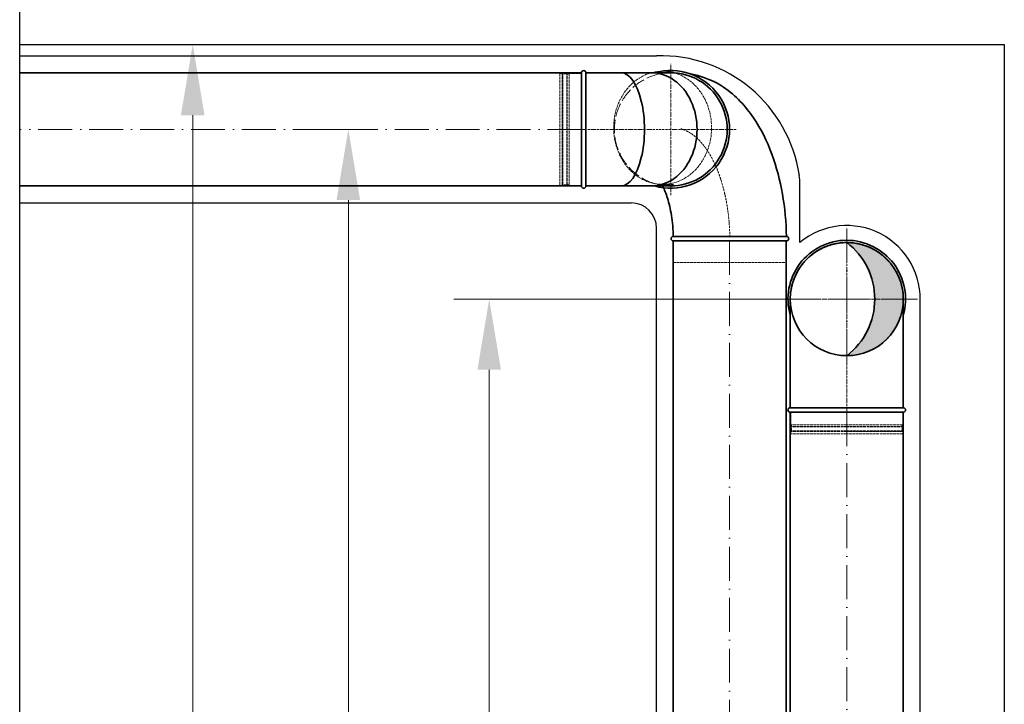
# Model space of a CAD drawing. Header units: millimetres. Extents: x 7400 to 85045, y 24168 to 123018.
# Tile 61 of 79: x 55613 to 57355, y 89388 to 90598. Entities that reach past the tile are written whole.
import ezdxf

# ---------------------------------------------------------------- set-up
doc = ezdxf.new("R2010")
doc.units = ezdxf.units.MM
doc.linetypes.add('ACAD_ISO02W100', pattern=[15, 12, -3])
doc.linetypes.add('ACAD_ISO10W100', pattern=[18, 12, -3, 0, -3])
for name, color, linetype, lineweight in [('UT_KOTY - DIMENZE', 7, 'Continuous', 5), ('VZT_01 SUP (PŘÍVOD) - OBRYS', 5, 'Continuous', 35), ('VZT_02 SUP (PŘÍVOD) - OSA', 5, 'ACAD_ISO10W100', 5), ('VZT_04 SUP (PŘÍVOD) - SKRYTÉ', 5, 'ACAD_ISO02W100', 5), ('VZT_13 EHA (VÝFUK) - OBRYS', 14, 'Continuous', 35), ('VZT_14 EHA (VÝFUK) - OSA', 14, 'ACAD_ISO10W100', 5), ('VZT_16 EHA (VÝFUK) - SKRYTÉ', 14, 'ACAD_ISO02W100', 5)]:
    doc.layers.add(name, color=color, linetype=linetype, lineweight=lineweight)
doc.layers.add('VZT_03 SUP (PŘÍVOD) - NETISK', color=8, linetype='ACAD_ISO02W100', lineweight=5, plot=False)
doc.layers.add('VZT_15 EHA (VÝFUK) - NETISK', color=8, linetype='ACAD_ISO02W100', lineweight=5, plot=False)
doc.layers.add('VZT_IZOLACE - TEPELNÁ', color=6, linetype='IZOLACE TEPELNA')
doc.styles.get("Standard").update_dxf_attribs({"font": 'arial.ttf'})
doc.linetypes.add('IZOLACE TEPELNA', pattern='A,12.7,-1.5,["T",Standard,S=2.54,R=0,X=0,Y=-1.27],-3', length=17.2)

msp = doc.modelspace()

# ---------------------------------------------------------------- hatches: boundary and pattern name
at = {"layer": 'VZT_13 EHA (VÝFUK) - OBRYS'}
h = msp.add_hatch(color=256, dxfattribs=at)
h.dxf.hatch_style = 1
h.paths.add_polyline_path([(57075.8, 90204.4, -0.233094), (57125.3, 90104.9), (57175.8, 90105, 0.412533)])
h.paths.add_polyline_path([(57175.8, 90104.4, 0.001435), (57175.8, 90105), (57125.3, 90104.9, -0.235167), (57075.8, 90004.4, 0.414214)])

# ---------------------------------------------------------------- linework, layer by layer
at = {"color": 8}
for p, q in [((55612.5, 90704.4), (55612.5, 88314.9)), ((55612.5, 90554.4), (57354.5, 90554.4)), ((57354.5, 90554.4), (57354.5, 88304.4))]:
    msp.add_line(p, q, dxfattribs=at)
at = {"layer": 'UT_KOTY - DIMENZE'}
for p, q in [((55953.6, 90554.4), (55981.2, 90554.4)), ((55918.7, 88429.4), (55918.7, 90429.4)), ((56203.9, 90404.4), (56131.5, 90404.4)), ((56194, 88429.4), (56194, 90279.4)), ((57025.8, 90104.4), (56380.7, 90104.4)), ((56443.2, 88429.4), (56443.2, 89979.4))]:
    msp.add_line(p, q, dxfattribs=at)
for points in [[(55897.8, 90429.4), (55939.5, 90429.4), (55918.7, 90554.4)], [(56173.1, 90279.4), (56214.8, 90279.4), (56194, 90404.4)], [(56422.3, 89979.4), (56464, 89979.4), (56443.2, 90104.4)]]:
    msp.add_solid(points, dxfattribs=at)
at = {"layer": 'VZT_01 SUP (PŘÍVOD) - OBRYS'}
for p, q in [((56606.4, 90504.4), (56606.4, 90304.4)), ((56614.4, 90304.4), (56614.4, 90504.4)), ((56614.4, 90504.4), (56764.3, 90504.4)), ((56764.3, 90304.4), (56614.4, 90304.4)), ((56769, 90207.2), (56955.6, 90207.2)), ((56955.6, 90215.2), (56969, 90215.2)), ((56955.6, 90207.2), (56969, 90207.2))]:
    msp.add_line(p, q, dxfattribs=at)
for points in [[(55612.5, 90504.4), (56606.4, 90504.4)], [(55612.5, 90304.4), (56606.4, 90304.4)], [(56768.6, 89191.3), (56768.6, 90207.2)], [(56968.6, 89191.3), (56968.6, 90207.2)]]:
    msp.add_lwpolyline(points, dxfattribs=at)
for centre, radius, start, end in [((56610.4, 90504.4), 4, 0, 180), ((56764.4, 90404.4), 104, 254.0576, 105.9424), ((56610.4, 90304.4), 4, 180, 0), ((56769, 90211.2), 4, 91.5289, 270), ((56969, 90211.2), 4, 270, 90)]:
    msp.add_arc(centre, radius, start, end, dxfattribs=at)
at = {"layer": 'VZT_01 SUP (PŘÍVOD) - OBRYS', "extrusion": (-2.3171e-31, 2.67317e-16, -1)}
msp.add_ellipse((56676.5, 90404.4), major_axis=(0, -100), ratio=0.413649, start_param=-3.141593, end_param=0, dxfattribs=at)
at = {"layer": 'VZT_01 SUP (PŘÍVOD) - OBRYS', "extrusion": (-6.12073e-32, 2.67317e-16, -1)}
msp.add_ellipse((56730.4, 90404.4), major_axis=(0, -100), ratio=0.805706, start_param=-3.141593, end_param=0, dxfattribs=at)
at = {"layer": 'VZT_01 SUP (PŘÍVOD) - OBRYS', "extrusion": (9.41719e-33, 2.67317e-16, -1)}
msp.add_ellipse((56764.3, 90404.4), major_axis=(0, -100), ratio=0.998637, start_param=-3.141593, end_param=0, dxfattribs=at)
at = {"layer": 'VZT_01 SUP (PŘÍVOD) - OBRYS'}
for points, knots in [([(56969, 90215.2), (56968.6, 90240.4), (56966.3, 90265.5), (56957.8, 90314.4), (56951.6, 90338.2), (56934.8, 90383.4), (56924.3, 90405), (56896.9, 90445.1), (56880, 90463.9), (56843.4, 90488.8), (56826.7, 90497), (56785.4, 90506.3)], [4.744392, 4.744392, 4.744392, 4.744392, 5.046815, 5.046815, 5.349238, 5.349238, 5.65166, 5.65166, 5.954083, 5.954083, 6.149503, 6.149503, 6.149503, 6.149503]), ([(56768.9, 90215.2), (56768.6, 90227.9), (56767.4, 90240.4), (56763.8, 90263.3), (56761.4, 90273.7), (56756, 90291), (56753.2, 90298), (56750, 90304.4), (56749.5, 90305.4), (56749.1, 90306.3)], [4.7657571, 4.7657571, 4.7657571, 4.7657571, 5.0198035, 5.0198035, 5.2652482, 5.2652482, 5.4905047, 5.4905047, 5.5340845, 5.5340845, 5.5340845, 5.5340845]), ([(56768.9, 90215.2), (56768.9, 90215.2), (56769.9, 90215.2), (56775, 90215.2), (56780.5, 90215.2), (56795.9, 90215.2), (56805.6, 90215.2), (56827.8, 90215.2), (56840.1, 90215.2), (56865.7, 90215.2), (56878.8, 90215.2), (56904.2, 90215.2), (56916.2, 90215.2), (56937.5, 90215.2), (56946.5, 90215.2), (56954.2, 90215.2), (56954.9, 90215.2), (56955.6, 90215.2)], [209.997359, 209.997359, 209.997359, 209.997359, 234.551342, 234.551342, 273.721472, 273.721472, 312.806301, 312.806301, 351.735982, 351.735982, 390.710875, 390.710875, 429.832624, 429.832624, 468.991563, 468.991563, 473.053633, 473.053633, 473.053633, 473.053633])]:
    msp.add_open_spline(points, degree=3, knots=knots, dxfattribs=at)
at = {"layer": 'VZT_02 SUP (PŘÍVOD) - OSA', "ltscale": 0.3}
for points in [[(56764.4, 90404.4), (56764.4, 90520.4)], [(56606.4, 90404.4), (56764.4, 90404.4)], [(56764.4, 90288.4), (56764.4, 90404.4)], [(56880.4, 90404.4), (56764.4, 90404.4)]]:
    msp.add_lwpolyline(points, dxfattribs=at)
at = {"layer": 'VZT_02 SUP (PŘÍVOD) - OSA', "ltscale": 5}
for points in [[(56606.4, 90404.4), (55612.5, 90404.4)], [(56868.6, 90207.2), (56868.6, 89191.3)]]:
    msp.add_lwpolyline(points, dxfattribs=at)
at = {"layer": 'VZT_02 SUP (PŘÍVOD) - OSA', "ltscale": 0.3}
msp.add_open_spline([(56869, 90213.6), (56868.9, 90220.8), (56868.5, 90228.1), (56867.5, 90242.9), (56866.7, 90250.5), (56865.2, 90262.2), (56864.6, 90266.5), (56863.4, 90273.5), (56862.9, 90276.3), (56861.8, 90281.9), (56861.2, 90284.6), (56859.5, 90292.7), (56858.2, 90298), (56855.5, 90307.8), (56854.1, 90312.3), (56851.4, 90320.6), (56850.1, 90324.4), (56847.2, 90331.9), (56845.8, 90335.6), (56841.8, 90344.6), (56839.2, 90349.8), (56835.5, 90356.7), (56834.4, 90358.6), (56832.3, 90362), (56831.4, 90363.5), (56829.8, 90366), (56829.2, 90366.9), (56828, 90368.7), (56827.4, 90369.6), (56825.5, 90372.3), (56824.2, 90374), (56820.7, 90378.5), (56818.4, 90381.2), (56813.8, 90386.1), (56811.5, 90388.4), (56806.6, 90392.6), (56804.1, 90394.5), (56801.3, 90396.5), (56801.1, 90396.6), (56800.8, 90396.8), (56800.6, 90396.9), (56800.1, 90397.3), (56799.8, 90397.5), (56798.7, 90398.2), (56798, 90398.6), (56795.9, 90399.8), (56794.5, 90400.6), (56790.9, 90402.4), (56788.8, 90403.3), (56785.2, 90404.6), (56783.8, 90405), (56782.4, 90405.4)], degree=3, knots=[4.744392, 4.744392, 4.744392, 4.744392, 4.853277, 4.853277, 4.968798, 4.968798, 5.035636, 5.035636, 5.080039, 5.080039, 5.124441, 5.124441, 5.213246, 5.213246, 5.292134, 5.292134, 5.361992, 5.361992, 5.43185, 5.43185, 5.542799, 5.542799, 5.586208, 5.586208, 5.622358, 5.622358, 5.64496, 5.64496, 5.667441, 5.667441, 5.712403, 5.712403, 5.792576, 5.792576, 5.872749, 5.872749, 5.952922, 5.952922, 5.958416, 5.958416, 5.963909, 5.963909, 5.974895, 5.974895, 5.996867, 5.996867, 6.040811, 6.040811, 6.105648, 6.105648, 6.149503, 6.149503, 6.149503, 6.149503], dxfattribs=at)
at = {"layer": 'VZT_03 SUP (PŘÍVOD) - NETISK', "ltscale": 0.4}
for p, q in [((56568.4, 90503.4), (56568.4, 90305.4)), ((56572.4, 90503.4), (56568.4, 90503.4)), ((56572.4, 90503.4), (56572.4, 90305.4)), ((56572.9, 90502.4), (56572.4, 90502.4)), ((56572.9, 90504.4), (56572.9, 90304.4)), ((56573.4, 90504.4), (56572.9, 90504.4)), ((56573.4, 90504.4), (56573.4, 90304.4)), ((56580.4, 90502.4), (56573.4, 90502.4)), ((56580.4, 90504.4), (56580.4, 90304.4)), ((56580.9, 90504.4), (56580.4, 90504.4)), ((56580.9, 90504.4), (56580.9, 90304.4)), ((56584.4, 90502.4), (56580.9, 90502.4)), ((56584.4, 90503.4), (56584.4, 90305.4)), ((56606.4, 90503.4), (56584.4, 90503.4)), ((56769, 90507.2), (56750, 90507.2)), ((56572.4, 90305.4), (56568.4, 90305.4)), ((56572.9, 90306.4), (56572.4, 90306.4)), ((56573.4, 90304.4), (56572.9, 90304.4)), ((56580.4, 90306.4), (56573.4, 90306.4)), ((56580.9, 90304.4), (56580.4, 90304.4)), ((56584.4, 90306.4), (56580.9, 90306.4)), ((56606.4, 90305.4), (56584.4, 90305.4)), ((56769, 90307.2), (56750, 90307.2)), ((56769, 90207.2), (56769, 90169.2)), ((56969, 90207.2), (56969, 90169.2)), ((56769, 90169.2), (56955.6, 90169.2)), ((56955.6, 90169.2), (56969, 90169.2))]:
    msp.add_line(p, q, dxfattribs=at)
msp.add_ellipse((56750, 90407.2), major_axis=(0, -100), ratio=0.866025, start_param=-1.570796, end_param=4.712389, dxfattribs=at)
at = {"layer": 'VZT_04 SUP (PŘÍVOD) - SKRYTÉ', "ltscale": 2, "extrusion": (-4.2154e-32, -2.67317e-16, -1)}
msp.add_ellipse((56764.6, 90404.4), major_axis=(0, 100), ratio=0.998637, start_param=-3.141593, end_param=-0.001365, dxfattribs=at)
at = {"layer": 'VZT_13 EHA (VÝFUK) - OBRYS'}
for p, q in [((56975.8, 90104.3), (56975.8, 89912.4)), ((57175.8, 89912.4), (57175.8, 90104.3)), ((57175.8, 89912.4), (56975.8, 89912.4)), ((56975.8, 89904.4), (57075.8, 89904.4)), ((57075.8, 89904.4), (57175.8, 89904.4))]:
    msp.add_line(p, q, dxfattribs=at)
at = {"layer": 'VZT_13 EHA (VÝFUK) - OBRYS', "elevation": 0}
for points in [[(56975.8, 89191.2), (56975.8, 89904.4)], [(57175.8, 89191.2), (57175.8, 89904.4)]]:
    msp.add_lwpolyline(points, dxfattribs=at)
at = {"layer": 'VZT_13 EHA (VÝFUK) - OBRYS'}
msp.add_circle((57075.8, 90104.4), 100, dxfattribs=at)
for centre, radius, start, end in [((57075.8, 90104.4), 104, 90, 195.9424), ((57075.8, 90104.4), 104, 344.0576, 90), ((56999.6, 90104.4), 125.7, 307.2907, 52.7093), ((56975.8, 89908.4), 4, 90, 270), ((57175.8, 89908.4), 4, 270, 90)]:
    msp.add_arc(centre, radius, start, end, dxfattribs=at)
msp.add_open_spline([(57175.8, 90104.4), (57175.8, 90105.9), (57175.8, 90107.4), (57175.6, 90110.6), (57175.5, 90112.2), (57175.2, 90115.5), (57175, 90117.2), (57174.5, 90120.5), (57174.2, 90122.2), (57173.5, 90125.5), (57173.2, 90127.1), (57172.4, 90130.3), (57171.9, 90132), (57170.9, 90135.1), (57170.4, 90136.7), (57169.3, 90139.7), (57168.8, 90141.2), (57167.6, 90144), (57167, 90145.5), (57165.6, 90148.4), (57164.9, 90149.8), (57163.3, 90152.7), (57162.5, 90154.2), (57160.8, 90157.1), (57159.9, 90158.5), (57158, 90161.3), (57157, 90162.7), (57155, 90165.3), (57154, 90166.7), (57151.9, 90169.2), (57150.8, 90170.4), (57148.7, 90172.8), (57147.6, 90173.9), (57145.4, 90176.1), (57144.3, 90177.2), (57141.9, 90179.4), (57140.7, 90180.4), (57138.1, 90182.5), (57136.8, 90183.6), (57134.1, 90185.6), (57132.7, 90186.5), (57129.9, 90188.4), (57128.5, 90189.3), (57125.7, 90191), (57124.2, 90191.8), (57121.3, 90193.4), (57119.8, 90194.1), (57116.9, 90195.5), (57115.5, 90196.1), (57112.6, 90197.3), (57111.2, 90197.9), (57108.1, 90199), (57106.6, 90199.5), (57103.4, 90200.4), (57101.8, 90200.9), (57098.6, 90201.7), (57097, 90202.1), (57093.7, 90202.7), (57092, 90203), (57088.7, 90203.5), (57087, 90203.7), (57083.7, 90204), (57082.1, 90204.1), (57078.9, 90204.3), (57077.3, 90204.3), (57075.8, 90204.3), (57074.3, 90204.3), (57072.7, 90204.3), (57069.5, 90204.1), (57067.8, 90204), (57064.6, 90203.7), (57062.9, 90203.5), (57059.6, 90203), (57057.9, 90202.7), (57054.6, 90202.1), (57053, 90201.7), (57049.8, 90200.9), (57048.1, 90200.4), (57045, 90199.5), (57043.4, 90199), (57040.4, 90197.9), (57039, 90197.3), (57036.1, 90196.1), (57034.7, 90195.5), (57031.8, 90194.1), (57030.3, 90193.4), (57027.4, 90191.8), (57025.9, 90191), (57023.1, 90189.3), (57021.6, 90188.4), (57018.8, 90186.5), (57017.5, 90185.6), (57014.8, 90183.6), (57013.5, 90182.5), (57010.9, 90180.4), (57009.7, 90179.4), (57007.3, 90177.2), (57006.2, 90176.1), (57004, 90173.9), (57002.9, 90172.8), (57000.8, 90170.4), (56999.7, 90169.2), (56997.6, 90166.7), (56996.6, 90165.3), (56994.6, 90162.7), (56993.6, 90161.3), (56991.7, 90158.5), (56990.8, 90157.1), (56989.1, 90154.2), (56988.3, 90152.7), (56986.7, 90149.8), (56986, 90148.4), (56984.6, 90145.5), (56984, 90144), (56982.8, 90141.2), (56982.2, 90139.7), (56981.2, 90136.7), (56980.6, 90135.1), (56979.7, 90132), (56979.2, 90130.3), (56978.4, 90127.1), (56978, 90125.5), (56977.4, 90122.2), (56977.1, 90120.5), (56976.6, 90117.2), (56976.4, 90115.5), (56976.1, 90112.2), (56976, 90110.6), (56975.8, 90107.4), (56975.8, 90105.9), (56975.8, 90104.4)], degree=3, knots=[-148.058014, -148.058014, -148.058014, -148.058014, -143.505913, -143.505913, -138.87378, -138.87378, -134.241647, -134.241647, -129.609514, -129.609514, -124.977381, -124.977381, -120.345248, -120.345248, -115.713115, -115.713115, -111.080982, -111.080982, -106.451331, -106.451331, -101.82168, -101.82168, -97.192029, -97.192029, -92.562378, -92.562378, -87.932727, -87.932727, -83.303076, -83.303076, -78.673425, -78.673425, -74.043774, -74.043774, -69.415617, -69.415617, -64.787461, -64.787461, -60.159305, -60.159305, -55.531148, -55.531148, -50.902992, -50.902992, -46.274836, -46.274836, -41.646679, -41.646679, -37.018523, -37.018523, -32.391208, -32.391208, -27.763892, -27.763892, -23.136577, -23.136577, -18.509262, -18.509262, -13.881946, -13.881946, -9.254631, -9.254631, -4.627315, -4.627315, 0, 0, 0, 4.627315, 4.627315, 9.254631, 9.254631, 13.881946, 13.881946, 18.509262, 18.509262, 23.136577, 23.136577, 27.763892, 27.763892, 32.391208, 32.391208, 37.018523, 37.018523, 41.646679, 41.646679, 46.274836, 46.274836, 50.902992, 50.902992, 55.531148, 55.531148, 60.159305, 60.159305, 64.787461, 64.787461, 69.415617, 69.415617, 74.043774, 74.043774, 78.673425, 78.673425, 83.303076, 83.303076, 87.932727, 87.932727, 92.562378, 92.562378, 97.192029, 97.192029, 101.82168, 101.82168, 106.451331, 106.451331, 111.080982, 111.080982, 115.713115, 115.713115, 120.345248, 120.345248, 124.977381, 124.977381, 129.609514, 129.609514, 134.241647, 134.241647, 138.87378, 138.87378, 143.505913, 143.505913, 148.058014, 148.058014, 148.058014, 148.058014], dxfattribs=at)
for points in [[(56975.8, 90104.4), (56975.8, 90104.3), (56975.8, 90104.3), (56975.8, 90104.3)], [(57175.8, 90104.3), (57175.8, 90104.3), (57175.8, 90104.3), (57175.8, 90104.4)]]:
    msp.add_open_spline(points, degree=3, dxfattribs=at)
at = {"layer": 'VZT_14 EHA (VÝFUK) - OSA', "ltscale": 5}
for points in [[(57075.8, 90229.4), (57075.8, 89979.4)], [(57200.8, 90104.4), (56950.8, 90104.4)]]:
    msp.add_lwpolyline(points, dxfattribs=at)
at = {"layer": 'VZT_14 EHA (VÝFUK) - OSA', "ltscale": 0.3}
for points in [[(57075.8, 89904.4), (57075.8, 90218.4)], [(56965.8, 90104.4), (57185.8, 90104.4)]]:
    msp.add_lwpolyline(points, dxfattribs=at)
at = {"layer": 'VZT_14 EHA (VÝFUK) - OSA', "ltscale": 5, "elevation": 0}
msp.add_lwpolyline([(57075.8, 89904.4), (57075.8, 89191.2)], dxfattribs=at)
at = {"layer": 'VZT_15 EHA (VÝFUK) - NETISK', "ltscale": 0.4}
for p, q in [((56976.8, 89882.4), (56976.8, 89904.4)), ((57174.8, 89882.4), (57174.8, 89904.4)), ((57075.8, 89878.9), (56975.8, 89878.9)), ((56975.8, 89878.4), (56975.8, 89878.9)), ((57075.8, 89878.4), (56975.8, 89878.4)), ((57075.8, 89871.4), (56975.8, 89871.4)), ((56975.8, 89870.9), (56975.8, 89871.4)), ((57075.8, 89870.9), (56975.8, 89870.9)), ((57075.8, 89882.4), (56976.8, 89882.4)), ((57075.8, 89870.4), (56976.8, 89870.4)), ((56976.8, 89866.4), (56976.8, 89870.4)), ((56977.8, 89878.9), (56977.8, 89882.4)), ((56977.8, 89871.4), (56977.8, 89878.4)), ((56977.8, 89870.4), (56977.8, 89870.9)), ((57174.8, 89882.4), (57075.8, 89882.4)), ((57175.8, 89878.9), (57075.8, 89878.9)), ((57175.8, 89878.4), (57075.8, 89878.4)), ((57175.8, 89871.4), (57075.8, 89871.4)), ((57175.8, 89870.9), (57075.8, 89870.9)), ((57174.8, 89870.4), (57075.8, 89870.4)), ((57173.8, 89878.9), (57173.8, 89882.4)), ((57173.8, 89871.4), (57173.8, 89878.4)), ((57173.8, 89870.4), (57173.8, 89870.9)), ((57174.8, 89866.4), (57174.8, 89870.4)), ((57175.8, 89878.4), (57175.8, 89878.9)), ((57175.8, 89870.9), (57175.8, 89871.4)), ((57075.8, 89866.4), (56976.8, 89866.4)), ((57174.8, 89866.4), (57075.8, 89866.4))]:
    msp.add_line(p, q, dxfattribs=at)
at = {"layer": 'VZT_16 EHA (VÝFUK) - SKRYTÉ', "ltscale": 0.1}
msp.add_open_spline([(57175.8, 90104.5), (57175.8, 90103), (57175.8, 90101.4), (57175.6, 90098.3), (57175.5, 90096.6), (57175.2, 90093.4), (57175, 90091.7), (57174.5, 90088.4), (57174.2, 90086.7), (57173.5, 90083.4), (57173.2, 90081.8), (57172.4, 90078.5), (57171.9, 90076.9), (57170.9, 90073.8), (57170.4, 90072.2), (57169.3, 90069.2), (57168.8, 90067.7), (57167.6, 90064.9), (57167, 90063.4), (57165.6, 90060.5), (57164.9, 90059.1), (57163.3, 90056.1), (57162.5, 90054.7), (57160.8, 90051.8), (57159.9, 90050.4), (57158, 90047.6), (57157, 90046.2), (57155, 90043.5), (57154, 90042.2), (57151.9, 90039.7), (57150.8, 90038.4), (57148.7, 90036.1), (57147.6, 90034.9), (57145.4, 90032.7), (57144.3, 90031.7), (57141.9, 90029.5), (57140.7, 90028.4), (57138.1, 90026.3), (57136.8, 90025.3), (57134.1, 90023.3), (57132.7, 90022.3), (57129.9, 90020.5), (57128.5, 90019.6), (57125.7, 90017.8), (57124.2, 90017), (57121.3, 90015.5), (57119.8, 90014.8), (57116.9, 90013.4), (57115.5, 90012.7), (57112.6, 90011.6), (57111.2, 90011), (57108.1, 90009.9), (57106.6, 90009.4), (57103.4, 90008.4), (57101.8, 90008), (57098.6, 90007.2), (57097, 90006.8), (57093.7, 90006.1), (57092, 90005.9), (57088.7, 90005.4), (57087, 90005.2), (57083.7, 90004.8), (57082.1, 90004.7), (57078.9, 90004.6), (57077.3, 90004.5), (57075.8, 90004.5), (57074.3, 90004.5), (57072.7, 90004.6), (57069.5, 90004.7), (57067.8, 90004.8), (57064.6, 90005.2), (57062.9, 90005.4), (57059.6, 90005.9), (57057.9, 90006.1), (57054.6, 90006.8), (57053, 90007.2), (57049.8, 90008), (57048.1, 90008.4), (57045, 90009.4), (57043.4, 90009.9), (57040.4, 90011), (57039, 90011.6), (57036.1, 90012.7), (57034.7, 90013.4), (57031.8, 90014.8), (57030.3, 90015.5), (57027.4, 90017), (57025.9, 90017.8), (57023.1, 90019.6), (57021.6, 90020.5), (57018.8, 90022.3), (57017.5, 90023.3), (57014.8, 90025.3), (57013.5, 90026.3), (57010.9, 90028.4), (57009.7, 90029.5), (57007.3, 90031.7), (57006.2, 90032.7), (57004, 90034.9), (57002.9, 90036.1), (57000.8, 90038.4), (56999.7, 90039.7), (56997.6, 90042.2), (56996.6, 90043.5), (56994.6, 90046.2), (56993.6, 90047.6), (56991.7, 90050.4), (56990.8, 90051.8), (56989.1, 90054.7), (56988.3, 90056.1), (56986.7, 90059.1), (56986, 90060.5), (56984.6, 90063.4), (56984, 90064.9), (56982.8, 90067.7), (56982.2, 90069.2), (56981.2, 90072.2), (56980.6, 90073.8), (56979.7, 90076.9), (56979.2, 90078.5), (56978.4, 90081.8), (56978, 90083.4), (56977.4, 90086.7), (56977.1, 90088.4), (56976.6, 90091.7), (56976.4, 90093.4), (56976.1, 90096.6), (56976, 90098.3), (56975.8, 90101.4), (56975.8, 90103), (56975.8, 90104.5)], degree=3, knots=[-148.058014, -148.058014, -148.058014, -148.058014, -143.505913, -143.505913, -138.87378, -138.87378, -134.241647, -134.241647, -129.609514, -129.609514, -124.977381, -124.977381, -120.345248, -120.345248, -115.713115, -115.713115, -111.080982, -111.080982, -106.451331, -106.451331, -101.82168, -101.82168, -97.192029, -97.192029, -92.562378, -92.562378, -87.932727, -87.932727, -83.303076, -83.303076, -78.673425, -78.673425, -74.043774, -74.043774, -69.415617, -69.415617, -64.787461, -64.787461, -60.159305, -60.159305, -55.531148, -55.531148, -50.902992, -50.902992, -46.274836, -46.274836, -41.646679, -41.646679, -37.018523, -37.018523, -32.391208, -32.391208, -27.763892, -27.763892, -23.136577, -23.136577, -18.509262, -18.509262, -13.881946, -13.881946, -9.254631, -9.254631, -4.627315, -4.627315, 0, 0, 0, 4.627315, 4.627315, 9.254631, 9.254631, 13.881946, 13.881946, 18.509262, 18.509262, 23.136577, 23.136577, 27.763892, 27.763892, 32.391208, 32.391208, 37.018523, 37.018523, 41.646679, 41.646679, 46.274836, 46.274836, 50.902992, 50.902992, 55.531148, 55.531148, 60.159305, 60.159305, 64.787461, 64.787461, 69.415617, 69.415617, 74.043774, 74.043774, 78.673425, 78.673425, 83.303076, 83.303076, 87.932727, 87.932727, 92.562378, 92.562378, 97.192029, 97.192029, 101.82168, 101.82168, 106.451331, 106.451331, 111.080982, 111.080982, 115.713115, 115.713115, 120.345248, 120.345248, 124.977381, 124.977381, 129.609514, 129.609514, 134.241647, 134.241647, 138.87378, 138.87378, 143.505913, 143.505913, 148.058014, 148.058014, 148.058014, 148.058014], dxfattribs=at)
at = {"layer": 'VZT_IZOLACE - TEPELNÁ', "ltscale": 0.5}
for p, q in [((55612.5, 90534.4), (56739.4, 90534.4)), ((55612.5, 90274.4), (56694.4, 90274.4)), ((56739.4, 89176.2), (56739.4, 90229.4)), ((57205.4, 89176.2), (57205.4, 90115.1))]:
    msp.add_line(p, q, dxfattribs=at)
at = {"layer": 'VZT_IZOLACE - TEPELNÁ', "ltscale": 10}
msp.add_line((56992.9, 90204.6), (56992.9, 90308.2), dxfattribs=at)
at = {"layer": 'VZT_IZOLACE - TEPELNÁ', "ltscale": 0.5}
for centre, radius, start, end in [((56746.5, 90286.5), 248.1, 8.4387, 91.6398), ((56694.4, 90229.4), 45, 360, 90), ((57075.8, 90104.4), 130, 355.2881, 129.5993)]:
    msp.add_arc(centre, radius, start, end, dxfattribs=at)
at = {"layer": 'VZT_IZOLACE - TEPELNÁ', "ltscale": 10}
msp.add_arc((56892.9, 90308.2), 100, 0, 8.4387, dxfattribs=at)

doc.saveas('drawing.dxf')
